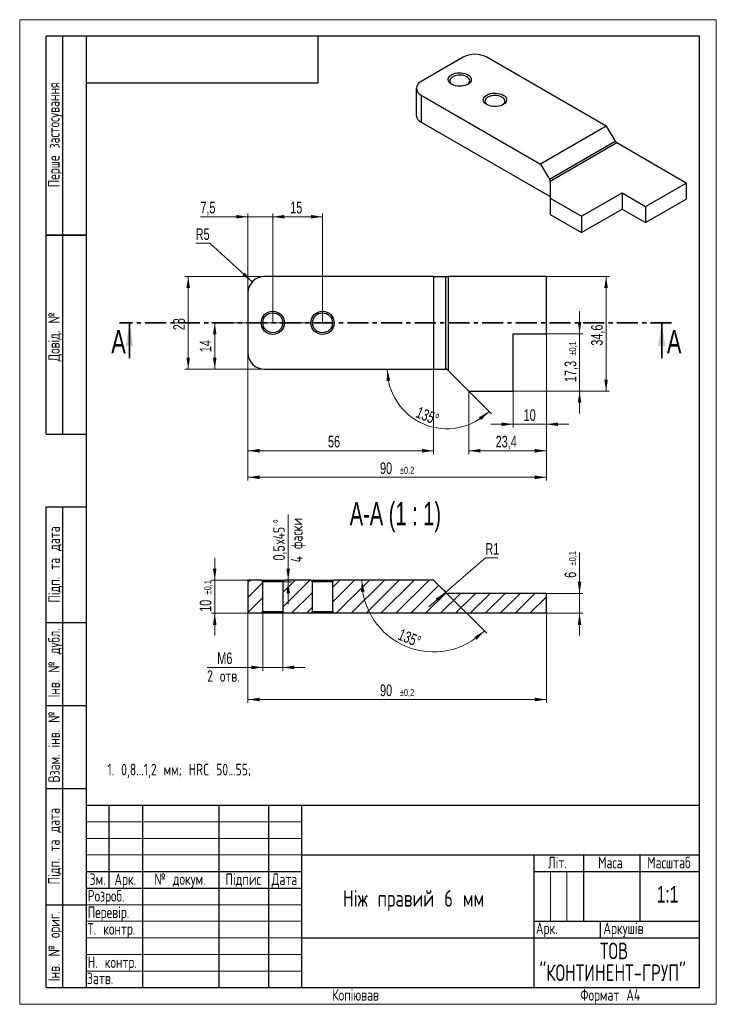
# Model space of a CAD drawing. Header units: millimetres. Extents: x 0 to 212, y 0 to 297.
import ezdxf

# ---------------------------------------------------------------- set-up
doc = ezdxf.new("R2010")
doc.units = ezdxf.units.MM
doc.linetypes.add('SLD-Сплошная', pattern=[0])
doc.linetypes.add('SLD-Тонкая-Толстая', pattern=[10.16, 6.35, -1.27, 1.27, -1.27])
doc.layers.add('ОСЕВЫЕ', color=7, linetype='SLD-Сплошная')
doc.styles.add('SLDTEXTSTYLE0', font='TXT', dxfattribs={"width": 0.7, "bigfont": 'bigfont'})
doc.styles.add('SLDTEXTSTYLE1', font='TXT', dxfattribs={"width": 0.7})
doc.styles.add('SLDTEXTSTYLE2', font='TXT', dxfattribs={"width": 0.645455})
doc.dimstyles.new('SLDDIMSTYLE0', dxfattribs={"dimtxt": 3.5, "dimasz": 3.5, "dimexe": 0, "dimexo": 0.0625, "dimgap": 0.875, "dimtad": 2, "dimrnd": 1e-09, "dimzin": 12, "dimdsep": 46, "dimtxsty": 'SLDTEXTSTYLE1', "dimsah": 1, "dimcen": 0.09, "dimadec": 0, "dimazin": 3, "dimtfac": 1, "dimtdec": 3, "dimtofl": 0, "dimtmove": 0, "dimatfit": 3, "dimfxl": 1, "dimfrac": 2, "dimtolj": 1, "dimtzin": 12, "dimarcsym": 0})
doc.dimstyles.new('SLDDIMSTYLE1', dxfattribs={"dimtxt": 3.5, "dimasz": 3.5, "dimexe": 0, "dimexo": 0.0625, "dimgap": 0.875, "dimtad": 0, "dimtih": 1, "dimtoh": 1, "dimrnd": 1e-09, "dimzin": 12, "dimdsep": 46, "dimtxsty": 'SLDTEXTSTYLE1', "dimsah": 1, "dimcen": 0, "dimadec": 0, "dimazin": 3, "dimtfac": 1, "dimtdec": 3, "dimtofl": 0, "dimtmove": 0, "dimatfit": 3, "dimfxl": 1, "dimfrac": 2, "dimtolj": 1, "dimtzin": 12, "dimarcsym": 0})
doc.dimstyles.new('SLDDIMSTYLE10', dxfattribs={"dimtxt": 3.5, "dimasz": 3.5, "dimexe": 0, "dimexo": 0.0625, "dimgap": 0.875, "dimtad": 2, "dimdec": 1, "dimrnd": 1e-09, "dimdsep": 46, "dimtxsty": 'SLDTEXTSTYLE1', "dimsah": 1, "dimcen": 0.09, "dimadec": 0, "dimazin": 2, "dimtfac": 1, "dimtdec": 3, "dimtmove": 0, "dimatfit": 0, "dimfxl": 1, "dimfrac": 2, "dimtolj": 1, "dimtzin": 12, "dimarcsym": 0})
doc.dimstyles.new('SLDDIMSTYLE2', dxfattribs={"dimtxt": 3.5, "dimasz": 3.5, "dimexe": 0, "dimexo": 0.0625, "dimgap": 0.875, "dimtad": 2, "dimrnd": 1e-09, "dimzin": 12, "dimdsep": 46, "dimtxsty": 'SLDTEXTSTYLE1', "dimsah": 1, "dimcen": 0.09, "dimadec": 0, "dimazin": 3, "dimtol": 1, "dimtp": 0.2, "dimtm": 0.2, "dimtfac": 1, "dimtdec": 1, "dimtofl": 0, "dimtmove": 0, "dimatfit": 3, "dimfxl": 1, "dimfrac": 2, "dimtolj": 1, "dimarcsym": 0})
doc.dimstyles.new('SLDDIMSTYLE3', dxfattribs={"dimtxt": 3.5, "dimasz": 3.5, "dimexe": 0, "dimexo": 0.0625, "dimgap": 0.875, "dimtad": 2, "dimdec": 1, "dimrnd": 1e-09, "dimzin": 12, "dimdsep": 46, "dimtxsty": 'SLDTEXTSTYLE1', "dimsah": 1, "dimcen": 0.09, "dimadec": 0, "dimazin": 3, "dimtol": 1, "dimtp": 0.1, "dimtm": 0.1, "dimtfac": 1, "dimtdec": 1, "dimtmove": 0, "dimatfit": 0, "dimfxl": 1, "dimfrac": 2, "dimtolj": 1, "dimarcsym": 0})
doc.dimstyles.new('SLDDIMSTYLE4', dxfattribs={"dimtxt": 3.5, "dimasz": 3.5, "dimexe": 0, "dimexo": 0.0625, "dimgap": 0.875, "dimtad": 2, "dimdec": 1, "dimrnd": 1e-09, "dimzin": 12, "dimdsep": 46, "dimtxsty": 'SLDTEXTSTYLE1', "dimsah": 1, "dimcen": 0.09, "dimadec": 0, "dimazin": 3, "dimtfac": 1, "dimtdec": 3, "dimtofl": 0, "dimtmove": 0, "dimatfit": 3, "dimfxl": 1, "dimfrac": 2, "dimtolj": 1, "dimtzin": 12, "dimarcsym": 0})
doc.dimstyles.new('SLDDIMSTYLE5', dxfattribs={"dimtxt": 3.5, "dimasz": 3.5, "dimexe": 0, "dimexo": 0.0625, "dimgap": 0.875, "dimtad": 2, "dimrnd": 1e-09, "dimzin": 12, "dimdsep": 46, "dimtxsty": 'SLDTEXTSTYLE1', "dimsah": 1, "dimcen": 0.09, "dimadec": 0, "dimazin": 3, "dimtfac": 1, "dimtdec": 3, "dimtmove": 0, "dimatfit": 0, "dimfxl": 1, "dimfrac": 2, "dimtolj": 1, "dimtzin": 12, "dimarcsym": 0})
doc.dimstyles.new('SLDDIMSTYLE6', dxfattribs={"dimtxt": 3.5, "dimasz": 3.5, "dimexe": 0, "dimexo": 0.0625, "dimgap": 0.875, "dimtad": 2, "dimdec": 4, "dimzin": 12, "dimdsep": 46, "dimtxsty": 'SLDTEXTSTYLE1', "dimsah": 1, "dimcen": 0.09, "dimazin": 3, "dimtfac": 1, "dimtdec": 3, "dimtofl": 0, "dimtmove": 0, "dimatfit": 3, "dimfxl": 1, "dimfrac": 2, "dimtolj": 1, "dimtzin": 12, "dimarcsym": 0})
doc.dimstyles.new('SLDDIMSTYLE7', dxfattribs={"dimtxt": 3.5, "dimasz": 3.5, "dimexe": 0, "dimexo": 0.0625, "dimgap": 0.875, "dimtad": 2, "dimdec": 1, "dimrnd": 1e-09, "dimzin": 12, "dimdsep": 46, "dimtxsty": 'SLDTEXTSTYLE1', "dimsah": 1, "dimcen": 0.09, "dimadec": 0, "dimazin": 3, "dimtfac": 1, "dimtdec": 3, "dimtmove": 0, "dimatfit": 0, "dimfxl": 1, "dimfrac": 2, "dimtolj": 1, "dimtzin": 12, "dimarcsym": 0})
doc.dimstyles.new('SLDDIMSTYLE8', dxfattribs={"dimtxt": 3.5, "dimasz": 3.5, "dimexe": 0, "dimexo": 0.0625, "dimgap": 0.875, "dimtad": 2, "dimrnd": 1e-09, "dimzin": 12, "dimdsep": 46, "dimtxsty": 'SLDTEXTSTYLE1', "dimsah": 1, "dimcen": 0.09, "dimadec": 0, "dimazin": 3, "dimtol": 1, "dimtp": 0.1, "dimtm": 0.1, "dimtfac": 1, "dimtdec": 1, "dimtmove": 0, "dimatfit": 0, "dimfxl": 1, "dimfrac": 2, "dimtolj": 1, "dimarcsym": 0})
doc.dimstyles.new('SLDDIMSTYLE9', dxfattribs={"dimtxt": 3.5, "dimasz": 3.5, "dimexe": 0, "dimexo": 0.0625, "dimgap": 0.875, "dimtad": 0, "dimtih": 1, "dimtoh": 1, "dimrnd": 1e-09, "dimzin": 12, "dimdsep": 46, "dimtxsty": 'SLDTEXTSTYLE1', "dimsah": 1, "dimcen": 0, "dimadec": 0, "dimazin": 3, "dimtfac": 1, "dimtdec": 3, "dimtofl": 0, "dimtmove": 1, "dimatfit": 3, "dimfxl": 1, "dimfrac": 2, "dimtolj": 1, "dimtzin": 12, "dimarcsym": 0})

# ---------------------------------------------------------------- blocks, each defined once
blk = doc.blocks.new('SW_NOTE_0')
at = {"color": 0, "linetype": 'Continuous', "lineweight": 0, "char_height": 5, "attachment_point": 2, "style": 'SLDTEXTSTYLE0'}
for s, insert in [('ТОВ', (4.69, 6.45)), ('"КОНТИНЕНТ-ГРУП"', (4.28, -0.14))]:
    blk.add_mtext(s, dxfattribs=dict(at, insert=insert))
blk = doc.blocks.new('_D')
at = {"color": 7, "linetype": 'SLD-Сплошная', "lineweight": 0}
for p, q in [((73.8, 219.55), (49.81, 219.55)), ((50.81, 191.55), (50.81, 219.55)), ((73.8, 191.55), (49.81, 191.55))]:
    blk.add_line(p, q, dxfattribs=at)
at = {"color": 7, "linetype": 'SLD-Сплошная', "lineweight": 18}
for points in [[(50.81, 219.55), (50.27, 216.05), (51.34, 216.05)], [(50.81, 191.55), (51.34, 195.05), (50.27, 195.05)]]:
    blk.add_solid(points, dxfattribs=at)
at = {"color": 7, "linetype": 'SLD-Сплошная', "lineweight": 18, "insert": (46.29, 203.31), "char_height": 3.5, "attachment_point": 1, "rotation": 90, "style": 'SLDTEXTSTYLE1'}
blk.add_mtext('28', dxfattribs=at)
blk = doc.blocks.new('_D_1')
at = {"color": 7, "linetype": 'SLD-Сплошная', "lineweight": 0}
for p, q in [((91.3, 205.55), (57.81, 205.55)), ((58.81, 191.55), (58.81, 205.55)), ((73.8, 191.55), (57.81, 191.55))]:
    blk.add_line(p, q, dxfattribs=at)
at = {"color": 7, "linetype": 'SLD-Сплошная', "lineweight": 18}
for points in [[(58.81, 205.55), (58.27, 202.05), (59.34, 202.05)], [(58.81, 191.55), (59.34, 195.05), (58.27, 195.05)]]:
    blk.add_solid(points, dxfattribs=at)
at = {"color": 7, "linetype": 'SLD-Сплошная', "lineweight": 18, "insert": (54.29, 196.68), "char_height": 3.5, "attachment_point": 1, "rotation": 90, "style": 'SLDTEXTSTYLE1'}
blk.add_mtext('14', dxfattribs=at)
blk = doc.blocks.new('_D_2')
at = {"color": 7, "linetype": 'SLD-Сплошная', "lineweight": 0}
for p, q in [((57.31, 229.55), (53.08, 229.55)), ((70.11, 217.91), (57.31, 229.55))]:
    blk.add_line(p, q, dxfattribs=at)
at = {"color": 7, "linetype": 'SLD-Сплошная', "lineweight": 18}
blk.add_solid([(70.11, 217.91), (67.88, 220.66), (67.16, 219.87)], dxfattribs=at)
at = {"color": 7, "linetype": 'SLD-Сплошная', "lineweight": 18, "insert": (53.08, 234.06), "char_height": 3.5, "attachment_point": 1, "style": 'SLDTEXTSTYLE1'}
blk.add_mtext('R5', dxfattribs=at)
blk = doc.blocks.new('_D_3')
at = {"color": 7, "linetype": 'SLD-Сплошная', "lineweight": 0}
for p, q in [((68.81, 196.54), (68.81, 165.95)), ((124.81, 191.54), (124.81, 165.95)), ((68.81, 166.95), (124.81, 166.95))]:
    blk.add_line(p, q, dxfattribs=at)
at = {"color": 7, "linetype": 'SLD-Сплошная', "lineweight": 18}
for points in [[(68.81, 166.95), (72.31, 166.41), (72.31, 167.49)], [(124.81, 166.95), (121.31, 167.49), (121.31, 166.41)]]:
    blk.add_solid(points, dxfattribs=at)
at = {"color": 7, "linetype": 'SLD-Сплошная', "lineweight": 18, "insert": (92.95, 171.46), "char_height": 3.5, "attachment_point": 1, "style": 'SLDTEXTSTYLE1'}
blk.add_mtext('56', dxfattribs=at)
blk = doc.blocks.new('_D_4')
at = {"color": 7, "linetype": 'SLD-Сплошная', "lineweight": 0}
for p, q in [((158.81, 202.24), (158.81, 157.95)), ((68.81, 196.54), (68.81, 157.95)), ((68.81, 158.95), (158.81, 158.95))]:
    blk.add_line(p, q, dxfattribs=at)
at = {"color": 7, "linetype": 'SLD-Сплошная', "lineweight": 18}
for points in [[(68.81, 158.95), (72.31, 158.41), (72.31, 159.49)], [(158.81, 158.95), (155.31, 159.49), (155.31, 158.41)]]:
    blk.add_solid(points, dxfattribs=at)
at = {"color": 7, "linetype": 'SLD-Сплошная', "lineweight": 18, "attachment_point": 1, "style": 'SLDTEXTSTYLE1'}
for s, insert, char_height in [('90', (108.65, 163.46), 3.5), ('±0,2', (114.63, 162.1), 2.1)]:
    blk.add_mtext(s, dxfattribs=dict(at, insert=insert, char_height=char_height))
blk = doc.blocks.new('_D_5')
at = {"color": 7, "linetype": 'SLD-Сплошная', "lineweight": 0}
for p, q in [((168.81, 202.25), (168.81, 208.98)), ((158.82, 202.25), (169.81, 202.25)), ((168.81, 184.95), (168.81, 202.25)), ((148.82, 184.95), (169.81, 184.95)), ((168.81, 184.95), (168.81, 178.22))]:
    blk.add_line(p, q, dxfattribs=at)
at = {"color": 7, "linetype": 'SLD-Сплошная', "lineweight": 18}
for points in [[(168.81, 202.25), (169.34, 205.75), (168.27, 205.75)], [(168.81, 184.95), (168.27, 181.45), (169.34, 181.45)]]:
    blk.add_solid(points, dxfattribs=at)
at = {"color": 7, "linetype": 'SLD-Сплошная', "lineweight": 18, "attachment_point": 1, "rotation": 90, "style": 'SLDTEXTSTYLE1'}
for s, insert, char_height in [('±0,1', (165.65, 195.64), 2.1), ('17,3', (164.29, 187.68), 3.5)]:
    blk.add_mtext(s, dxfattribs=dict(at, insert=insert, char_height=char_height))
blk = doc.blocks.new('_D_6')
at = {"color": 7, "linetype": 'SLD-Сплошная', "lineweight": 0}
for p, q in [((158.82, 219.55), (177.81, 219.55)), ((176.81, 184.95), (176.81, 219.55)), ((148.82, 184.95), (177.81, 184.95))]:
    blk.add_line(p, q, dxfattribs=at)
at = {"color": 7, "linetype": 'SLD-Сплошная', "lineweight": 18}
for points in [[(176.81, 219.55), (176.27, 216.05), (177.34, 216.05)], [(176.81, 184.95), (177.34, 188.45), (176.27, 188.45)]]:
    blk.add_solid(points, dxfattribs=at)
at = {"color": 7, "linetype": 'SLD-Сплошная', "lineweight": 18, "insert": (172.29, 198.64), "char_height": 3.5, "attachment_point": 1, "rotation": 90, "style": 'SLDTEXTSTYLE1'}
blk.add_mtext('34,6', dxfattribs=at)
blk = doc.blocks.new('_D_7')
at = {"color": 7, "linetype": 'SLD-Сплошная', "lineweight": 0}
for p, q in [((158.81, 202.24), (158.81, 173.95)), ((148.81, 184.94), (148.81, 173.95)), ((148.81, 174.95), (142.07, 174.95)), ((148.81, 174.95), (158.81, 174.95)), ((158.81, 174.95), (165.54, 174.95))]:
    blk.add_line(p, q, dxfattribs=at)
at = {"color": 7, "linetype": 'SLD-Сплошная', "lineweight": 18}
for points in [[(148.81, 174.95), (145.31, 175.49), (145.31, 174.41)], [(158.81, 174.95), (162.31, 174.41), (162.31, 175.49)]]:
    blk.add_solid(points, dxfattribs=at)
at = {"color": 7, "linetype": 'SLD-Сплошная', "lineweight": 18, "insert": (151.94, 179.46), "char_height": 3.5, "attachment_point": 1, "style": 'SLDTEXTSTYLE1'}
blk.add_mtext('10', dxfattribs=at)
blk = doc.blocks.new('_D_8')
at = {"color": 7, "linetype": 'SLD-Сплошная', "lineweight": 0}
for p, q in [((158.81, 202.24), (158.81, 165.95)), ((135.41, 184.94), (135.41, 165.95)), ((135.41, 166.95), (158.81, 166.95))]:
    blk.add_line(p, q, dxfattribs=at)
at = {"color": 7, "linetype": 'SLD-Сплошная', "lineweight": 18}
for points in [[(135.41, 166.95), (138.91, 166.41), (138.91, 167.49)], [(158.81, 166.95), (155.31, 167.49), (155.31, 166.41)]]:
    blk.add_solid(points, dxfattribs=at)
at = {"color": 7, "linetype": 'SLD-Сплошная', "lineweight": 18, "insert": (143.5, 171.46), "char_height": 3.5, "attachment_point": 1, "style": 'SLDTEXTSTYLE1'}
blk.add_mtext('23,4', dxfattribs=at)
blk = doc.blocks.new('_D_9')
at = {"color": 7, "linetype": 'SLD-Сплошная', "lineweight": 0}
blk.add_line((135.41, 184.94), (142.22, 178.14), dxfattribs=at)
at = {"color": 7, "linetype": 'SLD-Сплошная', "lineweight": 18}
blk.add_arc((128.81, 191.55), 17.97, 180, 315, dxfattribs=at)
for points in [[(110.84, 191.55), (110.64, 188.01), (111.71, 188.12)], [(141.51, 178.84), (138.47, 177.03), (139.15, 176.2)]]:
    blk.add_solid(points, dxfattribs=at)
at = {"color": 7, "linetype": 'SLD-Сплошная', "lineweight": 18, "insert": (120.5, 180.42), "char_height": 3.5, "attachment_point": 1, "rotation": 337.5, "style": 'SLDTEXTSTYLE1'}
blk.add_mtext('135°', dxfattribs=at)
blk = doc.blocks.new('_D_10')
at = {"color": 7, "linetype": 'SLD-Сплошная', "lineweight": 0}
for p, q in [((68.81, 214.56), (68.81, 238.55)), ((76.31, 205.56), (76.31, 238.55)), ((68.81, 237.55), (54.48, 237.55)), ((68.81, 237.55), (76.31, 237.55)), ((76.31, 237.55), (83.04, 237.55))]:
    blk.add_line(p, q, dxfattribs=at)
at = {"color": 7, "linetype": 'SLD-Сплошная', "lineweight": 18}
for points in [[(68.81, 237.55), (65.31, 238.09), (65.31, 237.01)], [(76.31, 237.55), (79.81, 237.01), (79.81, 238.09)]]:
    blk.add_solid(points, dxfattribs=at)
at = {"color": 7, "linetype": 'SLD-Сплошная', "lineweight": 18, "insert": (54.48, 242.06), "char_height": 3.5, "attachment_point": 1, "style": 'SLDTEXTSTYLE1'}
blk.add_mtext('7,5', dxfattribs=at)
blk = doc.blocks.new('_D_11')
at = {"color": 7, "linetype": 'SLD-Сплошная', "lineweight": 0}
for p, q in [((76.31, 205.56), (76.31, 238.55)), ((91.31, 205.56), (91.31, 238.55)), ((76.31, 237.55), (91.31, 237.55))]:
    blk.add_line(p, q, dxfattribs=at)
at = {"color": 7, "linetype": 'SLD-Сплошная', "lineweight": 18}
for points in [[(76.31, 237.55), (79.81, 237.01), (79.81, 238.09)], [(91.31, 237.55), (87.81, 238.09), (87.81, 237.01)]]:
    blk.add_solid(points, dxfattribs=at)
at = {"color": 7, "linetype": 'SLD-Сплошная', "lineweight": 18, "insert": (81.56, 242.06), "char_height": 3.5, "attachment_point": 1, "style": 'SLDTEXTSTYLE1'}
blk.add_mtext('15', dxfattribs=at)
blk = doc.blocks.new('_D_12')
at = {"color": 7, "linetype": 'SLD-Сплошная', "lineweight": 0}
for p, q in [((58.81, 127.91), (58.81, 134.64)), ((68.8, 127.91), (57.81, 127.91)), ((58.81, 117.91), (58.81, 127.91)), ((68.8, 117.91), (57.81, 117.91)), ((58.81, 117.91), (58.81, 111.18))]:
    blk.add_line(p, q, dxfattribs=at)
at = {"color": 7, "linetype": 'SLD-Сплошная', "lineweight": 18}
for points in [[(58.81, 127.91), (59.34, 131.41), (58.27, 131.41)], [(58.81, 117.91), (58.27, 114.41), (59.34, 114.41)]]:
    blk.add_solid(points, dxfattribs=at)
at = {"color": 7, "linetype": 'SLD-Сплошная', "lineweight": 18, "attachment_point": 1, "rotation": 90, "style": 'SLDTEXTSTYLE1'}
for s, insert, char_height in [('±0,1', (55.65, 123.59), 2.1), ('10', (54.29, 118.36), 3.5)]:
    blk.add_mtext(s, dxfattribs=dict(at, insert=insert, char_height=char_height))
blk = doc.blocks.new('_D_13')
at = {"color": 7, "linetype": 'SLD-Сплошная', "lineweight": 0}
for p, q in [((168.81, 123.91), (168.81, 136.22)), ((158.82, 123.91), (169.81, 123.91)), ((168.81, 123.91), (168.81, 117.91)), ((158.82, 117.91), (169.81, 117.91)), ((168.81, 117.91), (168.81, 111.18))]:
    blk.add_line(p, q, dxfattribs=at)
at = {"color": 7, "linetype": 'SLD-Сплошная', "lineweight": 18}
for points in [[(168.81, 123.91), (169.34, 127.41), (168.27, 127.41)], [(168.81, 117.91), (168.27, 114.41), (169.34, 114.41)]]:
    blk.add_solid(points, dxfattribs=at)
at = {"color": 7, "linetype": 'SLD-Сплошная', "lineweight": 18, "attachment_point": 1, "rotation": 90, "style": 'SLDTEXTSTYLE1'}
for s, insert, char_height in [('±0,1', (165.65, 132.34), 2.1), ('6', (164.29, 128.6), 3.5)]:
    blk.add_mtext(s, dxfattribs=dict(at, insert=insert, char_height=char_height))
blk = doc.blocks.new('_D_14')
at = {"color": 7, "linetype": 'SLD-Сплошная', "lineweight": 0}
blk.add_line((128.52, 124.2), (140.82, 111.9), dxfattribs=at)
at = {"color": 7, "linetype": 'SLD-Сплошная', "lineweight": 18}
blk.add_arc((124.81, 127.91), 21.65, 180, 315, dxfattribs=at)
for points in [[(103.16, 127.91), (102.9, 124.38), (103.97, 124.47)], [(140.11, 112.61), (137.1, 110.75), (137.8, 109.93)]]:
    blk.add_solid(points, dxfattribs=at)
at = {"color": 7, "linetype": 'SLD-Сплошная', "lineweight": 18, "insert": (115.09, 113.39), "char_height": 3.5, "attachment_point": 1, "rotation": 337.5, "style": 'SLDTEXTSTYLE1'}
blk.add_mtext('135°', dxfattribs=at)
blk = doc.blocks.new('_D_15')
at = {"color": 7, "linetype": 'SLD-Сплошная', "lineweight": 0}
for p, q in [((73.31, 118.4), (73.31, 100.59)), ((79.31, 118.4), (79.31, 100.59)), ((73.31, 101.59), (56.52, 101.59)), ((73.31, 101.59), (79.31, 101.59)), ((79.31, 101.59), (86.04, 101.59))]:
    blk.add_line(p, q, dxfattribs=at)
at = {"color": 7, "linetype": 'SLD-Сплошная', "lineweight": 18}
for points in [[(73.31, 101.59), (69.81, 102.13), (69.81, 101.05)], [(79.31, 101.59), (82.81, 101.05), (82.81, 102.13)]]:
    blk.add_solid(points, dxfattribs=at)
at = {"color": 7, "linetype": 'SLD-Сплошная', "lineweight": 18, "char_height": 3.5, "attachment_point": 1}
for s, insert, style in [('M', (59.57, 106.1), 'SLDTEXTSTYLE1'), ('6', (62.3, 106.1), 'SLDTEXTSTYLE1'), ('2 отв.', (56.52, 100.76), 'SLDTEXTSTYLE0')]:
    blk.add_mtext(s, dxfattribs=dict(at, insert=insert, style=style))
blk = doc.blocks.new('_D_16')
at = {"color": 7, "linetype": 'SLD-Сплошная', "lineweight": 0}
for p, q in [((128.46, 124.26), (140.4, 134.6)), ((140.4, 134.6), (144.13, 134.6)), ((128.46, 124.26), (123.38, 119.85))]:
    blk.add_line(p, q, dxfattribs=at)
at = {"color": 7, "linetype": 'SLD-Сплошная', "lineweight": 18}
blk.add_arc((129.22, 124.91), 1, 175.908, 224.4271, dxfattribs=at)
blk.add_solid([(128.46, 124.26), (125.47, 122.37), (126.17, 121.56)], dxfattribs=at)
at = {"color": 7, "linetype": 'SLD-Сплошная', "lineweight": 18, "insert": (140.4, 139.11), "char_height": 3.5, "attachment_point": 1, "style": 'SLDTEXTSTYLE1'}
blk.add_mtext('R1', dxfattribs=at)
blk = doc.blocks.new('_D_17')
at = {"color": 7, "linetype": 'SLD-Сплошная', "lineweight": 0}
for p, q in [((68.81, 117.9), (68.81, 90.91)), ((158.81, 117.9), (158.81, 90.91)), ((68.81, 91.91), (158.81, 91.91))]:
    blk.add_line(p, q, dxfattribs=at)
at = {"color": 7, "linetype": 'SLD-Сплошная', "lineweight": 18}
for points in [[(68.81, 91.91), (72.31, 91.37), (72.31, 92.45)], [(158.81, 91.91), (155.31, 92.45), (155.31, 91.37)]]:
    blk.add_solid(points, dxfattribs=at)
at = {"color": 7, "linetype": 'SLD-Сплошная', "lineweight": 18, "attachment_point": 1, "style": 'SLDTEXTSTYLE1'}
for s, insert, char_height in [('90', (108.65, 96.43), 3.5), ('±0,2', (114.63, 95.07), 2.1)]:
    blk.add_mtext(s, dxfattribs=dict(at, insert=insert, char_height=char_height))
blk = doc.blocks.new('_D_18')
at = {"color": 7, "linetype": 'SLD-Сплошная', "lineweight": 0}
for p, q in [((80.96, 127.91), (80.96, 147.69)), ((79.82, 127.91), (81.96, 127.91)), ((80.96, 127.41), (80.96, 127.91)), ((79.32, 127.41), (81.96, 127.41)), ((80.96, 127.41), (80.96, 120.68))]:
    blk.add_line(p, q, dxfattribs=at)
at = {"color": 7, "linetype": 'SLD-Сплошная', "lineweight": 18}
for points in [[(80.96, 127.91), (81.5, 131.41), (80.42, 131.41)], [(80.96, 127.41), (80.42, 123.91), (81.5, 123.91)]]:
    blk.add_solid(points, dxfattribs=at)
at = {"color": 7, "linetype": 'SLD-Сплошная', "lineweight": 18, "char_height": 3.5, "attachment_point": 1, "rotation": 90}
for s, insert, style in [('4 фаски', (81.79, 133.27), 'SLDTEXTSTYLE0'), ('%%d', (76.44, 145.01), 'SLDTEXTSTYLE1'), ('х45', (76.44, 138.79), 'SLDTEXTSTYLE0'), ('0,5', (76.44, 133.82), 'SLDTEXTSTYLE1')]:
    blk.add_mtext(s, dxfattribs=dict(at, insert=insert, style=style))

msp = doc.modelspace()

# ---------------------------------------------------------------- hatches: boundary and pattern name
at = {"linetype": 'SLD-Сплошная', "lineweight": 18}
h = msp.add_hatch(dxfattribs=at)
h.set_pattern_fill('ANSI31', style=0)
h.paths.add_polyline_path([(68.80558, 117.91342), (72.80558, 117.91342), (73.30558, 118.41342), (73.30558, 127.41342), (72.80558, 127.91342), (68.80558, 127.91342)], flags=0)
h = msp.add_hatch(dxfattribs=at)
h.set_pattern_fill('ANSI31', style=0)
h.paths.add_polyline_path([(87.80558, 117.91342), (88.30558, 118.41342), (88.30558, 127.41342), (87.80558, 127.91342), (79.80558, 127.91342), (79.30558, 127.41342), (79.30558, 118.41342), (79.80558, 117.91342)], flags=0)
h = msp.add_hatch(dxfattribs=at)
h.set_pattern_fill('ANSI31', style=0)
edge = h.paths.add_edge_path(flags=0)
edge.add_line((94.80558, 117.91342), (158.80558, 117.91342))
edge.add_line((158.80558, 117.91342), (158.80558, 123.91342))
edge.add_line((158.80558, 123.91342), (129.21979, 123.91342))
edge.add_arc((129.21979, 124.91342), 1, 225, 270, ccw=False)
edge.add_line((128.51269, 124.20631), (124.80558, 127.91342))
edge.add_line((124.80558, 127.91342), (94.80558, 127.91342))
edge.add_line((94.80558, 127.91342), (94.30558, 127.41342))
edge.add_line((94.30558, 127.41342), (94.30558, 118.41342))
edge.add_line((94.30558, 118.41342), (94.80558, 117.91342))

# ---------------------------------------------------------------- linework, layer by layer
at = {"color": 7, "linetype": 'SLD-Сплошная', "lineweight": 25}
for p, q in [((8, 172), (8, 292)), ((20, 292), (8, 292)), ((8, 172), (8, 292)), ((13, 172), (13, 292)), ((13, 172), (13, 292)), ((20, 292), (20, 5)), ((205, 292), (20, 292)), ((20, 292), (20, 5)), ((90, 278), (90, 292)), ((205, 5), (205, 292)), ((133.742, 285.69454), (121.01408, 278.34686)), ((176.87551, 264.87613), (140.81307, 285.69454)), ((20, 278), (90, 278)), ((119.54961, 276.30584), (119.54961, 268.14044)), ((121.01408, 274.26482), (121.01408, 266.09942)), ((121.01408, 274.26482), (157.07652, 253.44642)), ((121.01408, 266.09942), (159.90495, 243.64819)), ((176.87551, 264.87613), (157.07652, 253.44642)), ((176.87551, 264.87613), (179.49683, 260.33587)), ((159.69784, 248.90616), (179.49683, 260.33587)), ((179.99683, 259.80807), (159.90495, 248.20927)), ((200.91714, 247.73103), (179.99683, 259.80807)), ((157.07652, 253.44642), (159.69784, 248.90616)), ((159.90495, 248.20927), (159.90495, 248.62078)), ((159.90495, 248.20927), (159.90495, 243.15914)), ((188.6842, 240.6691), (200.91714, 247.73103)), ((200.91714, 247.73103), (200.91714, 242.83178)), ((169.38018, 237.68921), (181.61313, 244.75114)), ((181.61313, 244.75114), (188.6842, 240.6691)), ((181.61313, 244.75114), (181.61313, 239.85189)), ((159.90495, 243.15914), (169.38018, 237.68921)), ((159.90495, 243.15914), (159.90495, 238.2599)), ((188.6842, 235.76985), (200.91714, 242.83178)), ((188.6842, 240.6691), (188.6842, 235.76985)), ((159.90495, 238.2599), (169.38018, 232.78996)), ((169.38018, 232.78996), (181.61313, 239.85189)), ((169.38018, 237.68921), (169.38018, 232.78996)), ((181.61313, 239.85189), (188.6842, 235.76985)), ((8, 232), (20, 232)), ((20, 232), (8, 232)), ((124.80558, 219.54743), (73.80558, 219.54743)), ((124.80558, 219.54743), (124.80558, 191.54743)), ((124.80558, 219.54743), (128.51269, 219.54743)), ((128.51269, 191.54743), (128.51269, 219.54743)), ((128.51269, 219.54743), (129.21979, 219.54743)), ((129.21979, 219.54743), (129.21979, 191.13322)), ((158.80558, 219.54743), (129.21979, 219.54743)), ((158.80558, 202.24743), (158.80558, 219.54743)), ((68.80558, 214.54743), (68.80558, 196.54743)), ((148.80558, 184.94743), (148.80558, 202.24743)), ((148.80558, 202.24743), (158.80558, 202.24743)), ((73.80558, 191.54743), (124.80558, 191.54743)), ((124.80558, 191.54743), (128.51269, 191.54743)), ((128.80558, 191.54743), (128.51269, 191.54743)), ((129.21979, 191.13322), (128.80558, 191.54743)), ((129.21979, 191.13322), (135.40558, 184.94743)), ((135.40558, 184.94743), (148.80558, 184.94743)), ((8, 172), (20, 172)), ((8, 5), (8, 150)), ((8, 150), (20, 150)), ((13, 5), (13, 150)), ((68.80558, 127.91342), (68.80558, 117.91342)), ((72.80558, 127.91342), (68.80558, 127.91342)), ((72.80558, 127.91342), (73.30558, 127.41342)), ((72.80558, 127.91342), (79.80558, 127.91342)), ((79.30558, 127.41342), (79.80558, 127.91342)), ((87.80558, 127.91342), (79.80558, 127.91342)), ((87.80558, 127.91342), (88.30558, 127.41342)), ((87.80558, 127.91342), (94.80558, 127.91342)), ((94.30558, 127.41342), (94.80558, 127.91342)), ((124.80558, 127.91342), (94.80558, 127.91342)), ((128.51269, 124.20631), (124.80558, 127.91342)), ((79.30558, 127.41342), (73.30558, 127.41342)), ((73.30558, 118.41342), (73.30558, 127.41342)), ((79.30558, 127.41342), (79.30558, 118.41342)), ((94.30558, 127.41342), (88.30558, 127.41342)), ((88.30558, 118.41342), (88.30558, 127.41342)), ((94.30558, 127.41342), (94.30558, 118.41342)), ((158.80558, 123.91342), (129.21979, 123.91342)), ((158.80558, 117.91342), (158.80558, 123.91342)), ((72.80558, 117.91342), (68.80558, 117.91342)), ((73.30558, 118.41342), (72.80558, 117.91342)), ((79.80558, 117.91342), (72.80558, 117.91342)), ((73.30558, 118.41342), (79.30558, 118.41342)), ((79.80558, 117.91342), (79.30558, 118.41342)), ((87.80558, 117.91342), (79.80558, 117.91342)), ((88.30558, 118.41342), (87.80558, 117.91342)), ((94.80558, 117.91342), (87.80558, 117.91342)), ((88.30558, 118.41342), (94.30558, 118.41342)), ((94.80558, 117.91342), (94.30558, 118.41342)), ((158.80558, 117.91342), (94.80558, 117.91342)), ((20, 115), (8, 115)), ((20, 90), (8, 90)), ((20, 65), (8, 65)), ((20, 60), (205, 60)), ((20, 60), (20, 5)), ((27, 35), (27, 60)), ((37, 60), (37, 5)), ((60, 60), (60, 5)), ((75, 60), (75, 5)), ((85, 60), (85, 5)), ((85, 45), (205, 45)), ((155, 45), (155, 5)), ((170, 45), (170, 25)), ((187, 45), (187, 25)), ((20, 40), (85, 40)), ((155, 40), (205, 40)), ((20, 35), (85, 35)), ((8, 30), (20, 30)), ((155, 25), (205, 25)), ((175, 25), (175, 20)), ((85, 20), (205, 20)), ((8, 5), (20, 5)), ((20, 5), (205, 5))]:
    msp.add_line(p, q, dxfattribs=at)
at = {"color": 7, "linetype": 'SLD-Тонкая-Толстая', "lineweight": 35}
msp.add_line((196.57886, 205.54743), (30.11023, 205.54743), dxfattribs=at)
at = {"color": 7, "linetype": 'SLD-Сплошная', "lineweight": 35}
for p, q in [((33.11023, 194.90743), (33.11023, 205.54743)), ((193.57886, 194.90743), (193.57886, 205.54743))]:
    msp.add_line(p, q, dxfattribs=at)
at = {"color": 7, "linetype": 'SLD-Сплошная', "lineweight": 18}
for p, q in [((17.9, 172), (14.4, 172)), ((20, 55), (85, 55)), ((20, 50), (85, 50)), ((20, 45), (85, 45)), ((160, 40), (160, 25)), ((165, 40), (165, 25)), ((20, 30), (85, 30)), ((20, 25), (85, 25)), ((20, 20), (85, 20)), ((20, 15), (85, 15)), ((20, 10), (85, 10))]:
    msp.add_line(p, q, dxfattribs=at)
at = {"color": 7, "linetype": 'SLD-Сплошная', "lineweight": 25, "flags": 128}
for points in [[(135.15621, 280.38788), (135.53887, 280.12588), (135.83932, 279.83031), (136.04892, 279.50968), (136.16165, 279.17321), (136.17425, 278.83059), (136.08636, 278.49166), (135.90052, 278.16619), (135.62207, 277.86352), (135.25902, 277.59238), (134.82181, 277.36056), (134.32303, 277.17472), (133.77702, 277.04022), (133.19949, 276.96093), (132.60705, 276.93912), (132.01675, 276.97542), (131.44557, 277.0688), (130.90994, 277.21655), (130.42527, 277.41444), (130.0055, 277.65677), (129.66271, 277.93656), (129.40676, 278.24577), (129.24502, 278.57551), (129.18213, 278.91628), (129.21991, 279.25829), (129.35726, 279.59169), (129.59025, 279.9069), (129.91216, 280.19484), (130.31373, 280.44723), (130.78342, 280.65682), (131.3077, 280.81756), (131.87151, 280.92485), (132.45861, 280.97558), (133.05211, 280.96831), (133.63496, 280.90323), (134.19036, 280.78223), (134.70236, 280.60879), (135.15621, 280.38788)], [(134.80266, 279.77551), (134.37675, 279.97968), (133.8931, 280.1352), (133.36819, 280.23676), (132.81989, 280.28091), (132.26687, 280.26615), (131.72797, 280.19298), (131.22153, 280.06389), (130.7648, 279.88328), (130.37334, 279.65729), (130.06047, 279.39363), (129.83686, 279.10127), (129.71011, 278.79017), (129.68454, 278.47092), (129.76103, 278.15439), (129.93696, 277.85136), (130.20635, 277.57216), (130.39651, 277.42859)], [(134.96616, 277.42859), (134.98934, 277.4445), (135.30221, 277.70817), (135.52582, 278.00053), (135.65257, 278.31163), (135.67814, 278.63088), (135.60165, 278.94741), (135.42572, 279.25044), (135.15633, 279.52964), (134.80266, 279.77551)], [(145.76282, 274.26482), (146.14547, 274.00282), (146.44592, 273.70725), (146.65552, 273.38662), (146.76825, 273.05015), (146.78085, 272.70753), (146.69296, 272.3686), (146.50712, 272.04313), (146.22867, 271.74046), (145.86562, 271.46932), (145.42842, 271.23749), (144.92963, 271.05166), (144.38362, 270.91716), (143.80609, 270.83787), (143.21365, 270.81606), (142.62335, 270.85236), (142.05217, 270.94573), (141.51654, 271.09349), (141.03187, 271.29138), (140.6121, 271.53371), (140.26931, 271.8135), (140.01336, 272.12271), (139.85162, 272.45245), (139.78873, 272.79322), (139.82651, 273.13523), (139.96387, 273.46863), (140.19685, 273.78384), (140.51876, 274.07178), (140.92033, 274.32417), (141.39002, 274.53376), (141.91431, 274.6945), (142.47811, 274.80179), (143.06521, 274.85252), (143.65872, 274.84525), (144.24156, 274.78017), (144.79697, 274.65917), (145.30896, 274.48573), (145.76282, 274.26482)], [(145.40926, 273.65245), (144.98335, 273.85662), (144.4997, 274.01214), (143.97479, 274.1137), (143.42649, 274.15785), (142.87347, 274.14309), (142.33457, 274.06992), (141.82813, 273.94083), (141.3714, 273.76022), (140.97994, 273.53423), (140.66707, 273.27057), (140.44346, 272.97821), (140.31671, 272.66711), (140.29114, 272.34786), (140.36763, 272.03133), (140.54356, 271.7283), (140.81295, 271.4491), (141.00312, 271.30553)], [(145.57277, 271.30553), (145.59594, 271.32144), (145.90881, 271.58511), (146.13242, 271.87747), (146.25917, 272.18857), (146.28474, 272.50782), (146.20826, 272.82435), (146.03232, 273.12737), (145.76293, 273.40658), (145.40926, 273.65245)]]:
    msp.add_lwpolyline(points, dxfattribs=at)
at = {"color": 7, "linetype": 'SLD-Сплошная', "lineweight": 25}
for centre, radius in [((76.30558, 205.54743), 3.5), ((76.30558, 205.54743), 3), ((91.30558, 205.54743), 3.5), ((91.30558, 205.54743), 3)]:
    msp.add_circle(centre, radius, dxfattribs=at)
for centre, radius, start, end in [((137.27753, 278.90532), 7.65464, 62.4914256, 117.5085744), ((121.80854, 276.30584), 2.19019, 111.2682653, 248.7317347), ((122.03021, 268.37441), 2.49161, 185.3882594, 245.9318815), ((180.76034, 261.03209), 1.44262, 208.8556089, 238.0453284), ((161.14285, 249.737), 1.66684, 209.8978368, 222.0411299), ((73.80558, 214.54743), 5, 90, 180), ((73.80558, 196.54743), 5, 180, 270), ((129.21979, 124.91342), 1, 225, 270)]:
    msp.add_arc(centre, radius, start, end, dxfattribs=at)
at = {"color": 7, "linetype": 'SLD-Сплошная', "lineweight": 35}
for points in [[(33.11023, 205.54743), (31.99023, 198.54743), (34.23023, 198.54743)], [(193.57886, 205.54743), (192.45886, 198.54743), (194.69886, 198.54743)]]:
    msp.add_solid(points, dxfattribs=at)
at = {"layer": 'ОСЕВЫЕ', "lineweight": 18}
for p, q in [((0, 297), (210, 297)), ((0, 297), (0, 0)), ((210, 297), (210, 0)), ((0, 0), (210, 0))]:
    msp.add_line(p, q, dxfattribs=at)

# ---------------------------------------------------------------- block references
at = {"color": 7, "linetype": 'Continuous', "lineweight": 0}
msp.add_blockref('SW_NOTE_0', (174.5054, 12.10942), dxfattribs=at)

# ---------------------------------------------------------------- texts
at = {"color": 7, "linetype": 'Continuous', "lineweight": 0, "char_height": 3.5, "attachment_point": 2, "rotation": 90, "style": 'SLDTEXTSTYLE0'}
for s, insert in [('Перше застосування', (8.52089, 262.26728)), ('Довід. №', (8.58969, 201.33099)), ('Підп. та дата', (8.6429, 132.64523)), ('Інв. № дубл.', (8.60058, 102.98403)), ('Взам. інв. №', (8.60962, 77.60421)), ('Підп. та дата', (8.56311, 47.64523)), ('Інв. № ориг.', (8.61135, 17.49909))]:
    msp.add_mtext(s, dxfattribs=dict(at, insert=insert))
at = {"color": 7, "linetype": 'Continuous', "char_height": 7, "attachment_point": 1, "style": 'SLDTEXTSTYLE1'}
for insert in [(27.60701, 203.35179), (195.1512, 203.35179)]:
    msp.add_mtext('A', dxfattribs=dict(at, insert=insert))
at = {"color": 7, "linetype": 'Continuous', "lineweight": 0}
for s, insert, char_height, attachment_point, style in [('A-A (1 : 1)', (113.28058, 151.4605), 7, 2, 'SLDTEXTSTYLE2'), ('1. 0,8...1,2 мм; HRC 50...55;', (26.45103, 72.52289), 3.5, 1, 'SLDTEXTSTYLE0'), ('Літ.', (162.12449, 44.45208), 3.5, 2, 'SLDTEXTSTYLE0'), ('Масштаб', (195.75354, 44.46554), 3.5, 2, 'SLDTEXTSTYLE0'), ('Маса', (178.10685, 44.46017), 3.5, 2, 'SLDTEXTSTYLE0'), ('Зм.', (23.49749, 39.44421), 3.5, 2, 'SLDTEXTSTYLE0'), ('Арк.', (31.85677, 39.43727), 3.5, 2, 'SLDTEXTSTYLE0'), ('№ докум.', (48.31831, 39.4883), 3.5, 2, 'SLDTEXTSTYLE0'), ('Підпис', (67.37055, 39.43082), 3.5, 2, 'SLDTEXTSTYLE0'), ('Дата', (79.8345, 39.43082), 3.5, 2, 'SLDTEXTSTYLE0'), ('1:1', (195.3185, 35.64605), 5, 2, 'SLDTEXTSTYLE1'), ('Розроб.', (20.5, 34.42449), 3.5, 1, 'SLDTEXTSTYLE0'), ('Ніж правий 6 мм', (118.78141, 34.39383), 5, 2, 'SLDTEXTSTYLE0'), ('Перевір.', (20.5, 29.47579), 3.5, 1, 'SLDTEXTSTYLE0'), ('Т. контр.', (20.5, 24.45085), 3.5, 1, 'SLDTEXTSTYLE0'), ('Арк.', (155.63943, 24.6625), 3.5, 1, 'SLDTEXTSTYLE0'), ('Аркушів', (175.99448, 24.6625), 3.5, 1, 'SLDTEXTSTYLE0'), ('Н. контр.', (20.5, 14.41329), 3.5, 1, 'SLDTEXTSTYLE0'), ('Затв.', (20.29681, 9.52868), 3.5, 1, 'SLDTEXTSTYLE0'), ('Копіював', (94.23874, 4.54695), 3.5, 1, 'SLDTEXTSTYLE0'), ('Формат A4', (169.02175, 4.54695), 3.5, 1, 'SLDTEXTSTYLE0')]:
    msp.add_mtext(s, dxfattribs=dict(at, insert=insert, char_height=char_height, attachment_point=attachment_point, style=style))

# ---------------------------------------------------------------- dimensions: what is measured, and where the dimension line sits
at = {"color": 7, "linetype": 'SLD-Сплошная', "lineweight": 18}
for base, p1, p2, dimstyle, picture, middle in [((76.30558, 237.54743), (68.80558, 214.54743), (76.30558, 205.54743), 'SLDDIMSTYLE7', '_D_10', (56.97307, 237.54743)), ((91.30558, 237.54743), (76.30558, 205.54743), (91.30558, 205.54743), 'SLDDIMSTYLE0', '_D_11', (83.30114, 237.54743)), ((158.80558, 158.94743), (68.80558, 196.54743), (158.80558, 202.24743), 'SLDDIMSTYLE2', '_D_4', (113.80558, 158.94743)), ((158.80558, 166.94743), (135.40558, 184.94743), (158.80558, 202.24743), 'SLDDIMSTYLE4', '_D_8', (147.10558, 166.94743)), ((158.80558, 174.94743), (148.80558, 184.94743), (158.80558, 202.24743), 'SLDDIMSTYLE5', '_D_7', (153.80558, 174.94743)), ((124.80558, 166.94743), (68.80558, 196.54743), (124.80558, 191.54743), 'SLDDIMSTYLE0', '_D_3', (95.06553, 166.94743)), ((158.80558, 91.91342), (68.80558, 117.91342), (158.80558, 117.91342), 'SLDDIMSTYLE2', '_D_17', (113.80558, 91.91342))]:
    dim = msp.add_linear_dim(base=base, p1=p1, p2=p2, dimstyle=dimstyle, dxfattribs=at)
    dim.commit()
    dim.dimension.update_dxf_attribs({"geometry": picture, "text_midpoint": middle, "dimtype": 160})
for center, mpoint, dimstyle, picture, middle in [((73.80558, 214.54743), (70.10668, 217.91168), 'SLDDIMSTYLE1', '_D_2', (55.19863, 232.21861)), ((129.21979, 124.91342), (128.46403, 124.25857), 'SLDDIMSTYLE9', '_D_16', (142.26312, 137.26865))]:
    dim = msp.add_radius_dim(center=center, mpoint=mpoint, dimstyle=dimstyle, dxfattribs=at)
    dim.commit()
    dim.dimension.update_dxf_attribs({"geometry": picture, "text_midpoint": middle, "dimtype": 164})
for base, p1, p2, dimstyle, picture, middle in [((50.80558, 219.54743), (73.80558, 191.54743), (73.80558, 219.54743), 'SLDDIMSTYLE0', '_D', (50.80558, 205.54743)), ((176.80558, 219.54743), (148.80558, 184.94743), (158.80558, 219.54743), 'SLDDIMSTYLE4', '_D_6', (176.80558, 202.24743)), ((168.80558, 202.24743), (148.80558, 184.94743), (158.80558, 202.24743), 'SLDDIMSTYLE3', '_D_5', (168.80558, 193.59743)), ((58.80558, 205.54743), (73.80558, 191.54743), (91.30558, 205.54743), 'SLDDIMSTYLE0', '_D_1', (58.80558, 198.54743)), ((168.80558, 117.91342), (158.80558, 123.91342), (158.80558, 117.91342), 'SLDDIMSTYLE8', '_D_13', (168.80558, 132.4123)), ((58.80558, 127.91342), (68.80558, 117.91342), (68.80558, 127.91342), 'SLDDIMSTYLE8', '_D_12', (58.80558, 122.91342))]:
    dim = msp.add_linear_dim(base=base, p1=p1, p2=p2, angle=90, dimstyle=dimstyle, dxfattribs=at)
    dim.commit()
    dim.dimension.update_dxf_attribs({"geometry": picture, "text_midpoint": middle, "dimtype": 160})
for base, line1, line2, picture, middle in [((121.92963, 174.94743), ((128.80558, 191.54743), (135.40558, 184.94743)), ((73.80558, 191.54743), (128.80558, 191.54743)), '_D_9', (121.92963, 174.94743)), ((116.52131, 107.91342), ((128.51269, 124.20631), (124.80558, 127.91342)), ((124.80558, 127.91342), (72.80558, 127.91342)), '_D_14', (116.52131, 107.91342))]:
    dim = msp.add_angular_dim_2l(base=base, line1=line1, line2=line2, dimstyle='SLDDIMSTYLE6', dxfattribs=at)
    dim.commit()
    dim.dimension.update_dxf_attribs({"geometry": picture, "text_midpoint": middle, "dimtype": 162})
dim = msp.add_linear_dim(base=(86.29801, 127.91342), p1=(79.30558, 127.41342), p2=(79.80558, 127.91342), angle=90, text='<>х45%%d', dimstyle='SLDDIMSTYLE10', dxfattribs=at)
dim.commit()
dim.dimension.update_dxf_attribs({"geometry": '_D_18', "text_midpoint": (86.29801, 140.48163), "dimtype": 160})
dim = msp.add_linear_dim(base=(79.30558, 96.24894), p1=(73.30558, 118.41342), p2=(79.30558, 118.41342), text='M<>', dimstyle='SLDDIMSTYLE5', dxfattribs=at)
dim.commit()
dim.dimension.update_dxf_attribs({"geometry": '_D_15', "text_midpoint": (62.05615, 96.24894), "dimtype": 160})

doc.saveas('drawing.dxf')
